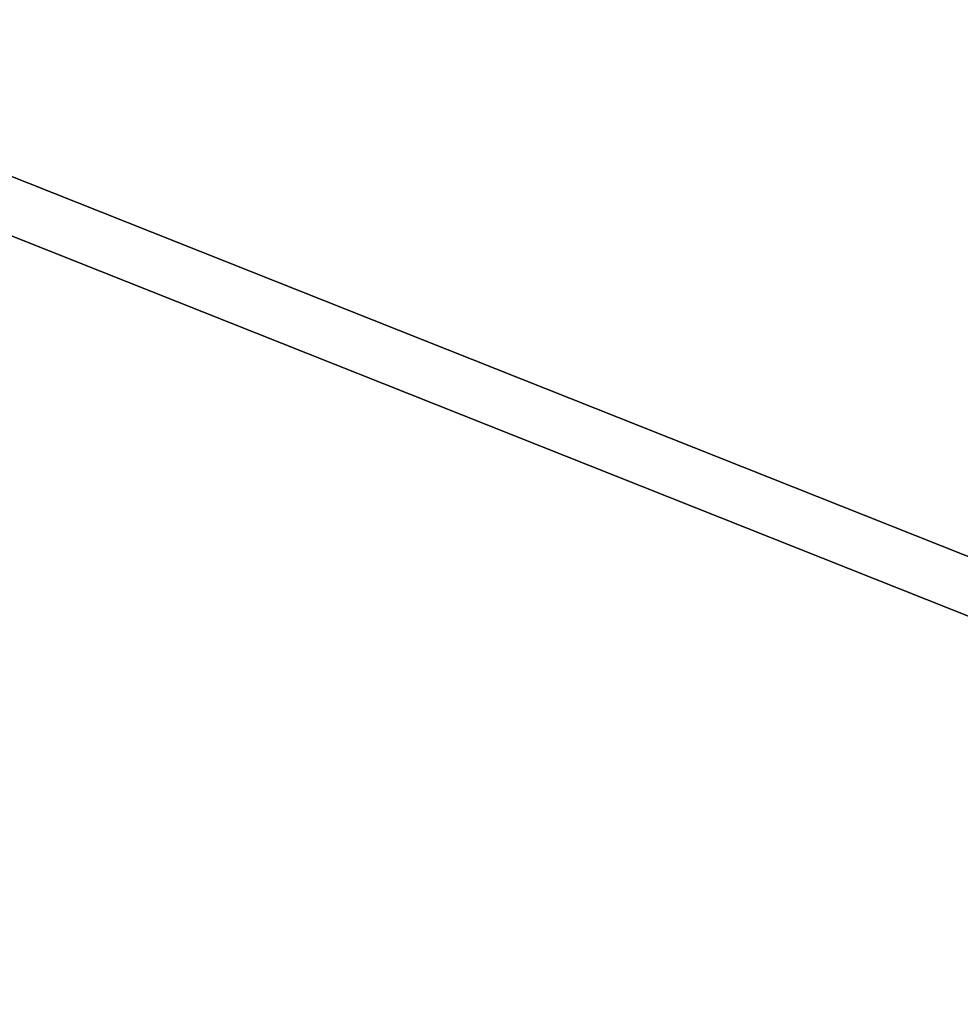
# Model space of a CAD drawing. Header units: millimetres. Extents: x -630 to 192, y -7 to 1615.
# Tile 182 of 249: x -515 to -490, y 1526 to 1551. Entities that reach past the tile are written whole.
import ezdxf

# ---------------------------------------------------------------- set-up
doc = ezdxf.new("R2010")
doc.units = ezdxf.units.MM
doc.header["$MEASUREMENT"] = 0
doc.layers.add('OVIDIO 160x80x72h', color=7, linetype='Continuous')

msp = doc.modelspace()

# ---------------------------------------------------------------- linework, layer by layer
at = {"layer": 'OVIDIO 160x80x72h', "extrusion": (0.202852, -0.108979, 0.973126)}
for points in [[(1126.147, 1420.555), (1126.147, 1259.899)], [(1126.147, 1259.899), (1126.147, 1420.555)], [(1125.851, 1420.555), (1125.851, 1259.899)], [(1125.556, 1420.555), (1125.556, 1259.899)], [(1125.556, 1259.899), (1125.556, 1420.555)]]:
    msp.add_lwpolyline(points, dxfattribs=at)
at = {"layer": 'OVIDIO 160x80x72h', "extrusion": (0.046296, -0.021464, 0.998697)}
for points in [[(1191.843, 1132.319), (1191.843, 1232.83)], [(1190.357, 1131.35), (1190.357, 1232.655)]]:
    msp.add_lwpolyline(points, dxfattribs=at)
at = {"layer": 'OVIDIO 160x80x72h', "extrusion": (-0.114881, 0.045678, 0.992329)}
for points in [[(-1246.023, -905.966), (-1246.023, -1014.881)], [(-1245.335, -905.965), (-1245.335, -1014.881)], [(-1244.191, -905.312), (-1244.191, -1012.168)], [(-1244.191, -1012.168), (-1244.191, -905.312)], [(-1243.735, -1012.168), (-1243.735, -905.312)], [(-1243.735, -905.312), (-1243.735, -1012.168)], [(-1229.481, -998.204), (-1229.481, -943.8)], [(-1229.253, -998.421), (-1229.253, -943.23)]]:
    msp.add_lwpolyline(points, dxfattribs=at)
at = {"layer": 'OVIDIO 160x80x72h', "extrusion": (0.202866, -0.108989, 0.973122)}
for points in [[(1125.139, 1336.796), (1125.139, 1279.415)], [(1125.139, 1279.415), (1125.139, 1336.796)], [(1124.426, 1279.415), (1124.426, 1336.796)]]:
    msp.add_lwpolyline(points, dxfattribs=at)
at = {"layer": 'OVIDIO 160x80x72h', "extrusion": (0.202871, -0.108992, 0.973121)}
for points in [[(1123.711, 1279.42), (1123.711, 1336.801)], [(1123.711, 1336.801), (1123.711, 1279.42)]]:
    msp.add_lwpolyline(points, dxfattribs=at)
at = {"layer": 'OVIDIO 160x80x72h', "extrusion": (0.12261, 0.276089, 0.953279)}
msp.add_lwpolyline([(1092.819, -943.46), (1092.819, -944.96)], dxfattribs=at)
at = {"layer": 'OVIDIO 160x80x72h'}
for points in [[(-567.432, 1568.115, 667.629), (-566.741, 1567.84, 667.722), (-467.395, 1528.339, 681.041)], [(-467.395, 1528.339, 681.041), (-566.741, 1567.84, 667.722), (-567.432, 1568.115, 667.629)], [(-568.013, 1566.808, 668.082), (-567.321, 1566.533, 668.175), (-467.975, 1527.032, 681.494)], [(-467.975, 1527.032, 681.494), (-567.321, 1566.533, 668.175), (-568.013, 1566.808, 668.082)]]:
    msp.add_polyline3d(points, dxfattribs=at)

doc.saveas('drawing.dxf')
